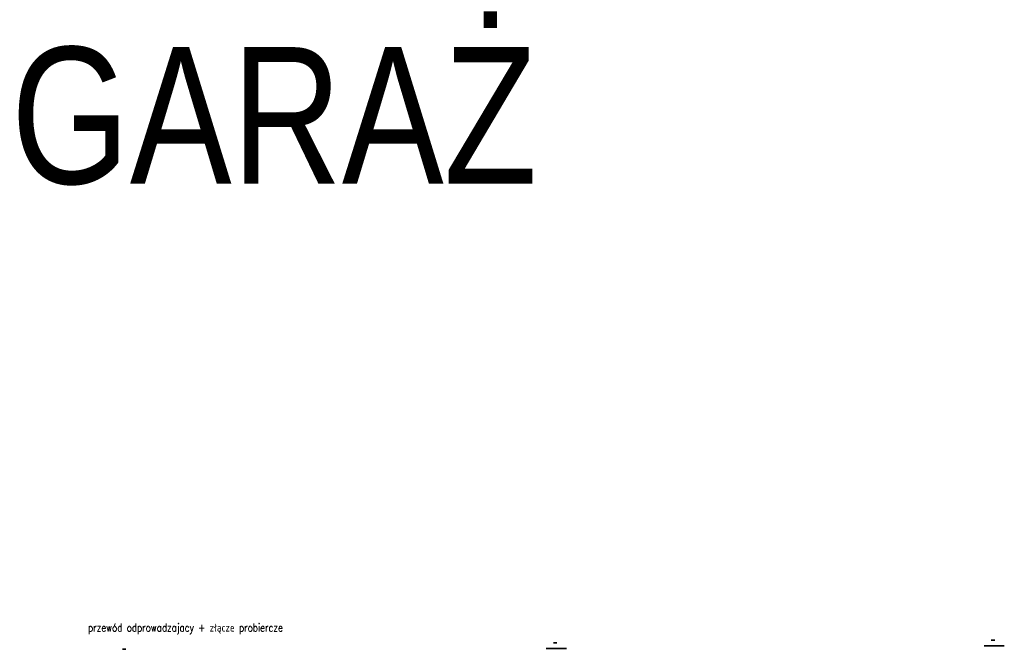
# Model space of a CAD drawing. Header units: centimetres. Extents: x 42630 to 130002, y 15 to 29179.
# Tile 118 of 175: x 49253 to 52619, y 9885 to 12037. Entities that reach past the tile are written whole.
import ezdxf

# ---------------------------------------------------------------- set-up
doc = ezdxf.new("R2010")
doc.units = ezdxf.units.CM
doc.header["$LTSCALE"] = 0.01
doc.layers.get('0').update_dxf_attribs({"color": 253})
doc.layers.add('E0odgrom', color=6, linetype='Continuous', lineweight=35)
doc.layers.add('IS went opis', color=7, linetype='Continuous', lineweight=20)
doc.styles.add('Arial$001', font='arial.ttf', dxfattribs={"height": 1.872})
doc.styles.add('p', font='simplex.shx', dxfattribs={"width": 0.8, "height": 100})

msp = doc.modelspace()

# ---------------------------------------------------------------- linework, layer by layer
at = {"layer": 'E0odgrom'}
for p, q in [((51077.42, 9907.341), (51088.929, 9907.341)), ((52549.813, 9896.529), (52618.866, 9896.529)), ((52574.475, 9916.258), (52585.983, 9916.258)), ((49603.938, 9884.933), (49615.446, 9884.933)), ((51052.759, 9887.612), (51121.812, 9887.612))]:
    msp.add_line(p, q, dxfattribs=at)

# ---------------------------------------------------------------- texts
at = {"color": 3, "style": 'Arial$001', "width": 0.8}
msp.add_text('GARAŻ', height=467.0802, dxfattribs=at).set_placement((49223.5, 11476.073))
at = {"layer": 'IS went opis', "color": 5, "linetype": 'Continuous', "insert": (49486.609, 9972.573), "char_height": 27, "width": 1079.48729, "attachment_point": 1, "style": 'p', "bg_fill": 2}
msp.add_mtext('przewód odprowadzajacy + złącze probiercze', dxfattribs=at)

doc.saveas('drawing.dxf')
